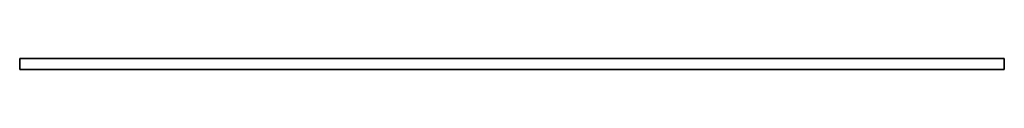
# Model space of a CAD drawing. Header units: millimetres. Extents: x 0 to 3000, y -16 to 16.
import ezdxf

# ---------------------------------------------------------------- set-up
doc = ezdxf.new("R2010")
doc.units = ezdxf.units.MM
doc.header["$LTSCALE"] = 10
doc.layers.add('3DD-cke-_BESCH_sich_laufhor_hilf', color=1, linetype='Continuous')
doc.layers.add('3DD-cke-_BESCH_sich_laufhor_hilf_wnz', color=1, linetype='Continuous')

msp = doc.modelspace()

# ---------------------------------------------------------------- linework, layer by layer
at = {"layer": '3DD-cke-_BESCH_sich_laufhor_hilf_wnz'}
msp.add_polyline3d([(0, 16.5, 0), (0, 16.5, 0), (0, 16.5, 0), (0, 16.5, 0), (0, 16.5, 0), (0, 16.5, 0), (0, -16.5, 0), (0, -16.5, -33), (0, 16.5, -33), (0, -16.5, -33), (3000, -16.5, -33), (3000, 16.5, -33), (3000, -16.5, -33), (3000, -16.5, 0), (3000, 16.5, 0), (3000, -16.5, 0), (0, -16.5, 0), (0, 16.5, 0), (0, 16.5, -33), (3000, 16.5, -33), (3000, 16.5, 0), (0, 16.5, 0)], dxfattribs=at)

# ---------------------------------------------------------------- meshes
at = {"layer": '3DD-cke-_BESCH_sich_laufhor_hilf'}
mesh = msp.add_polymesh((6, 3), dxfattribs=at)
for k, corner in enumerate([(3000, 16.5), (3000, -16.5), (3000, -16.5), (0, 16.5), (0, -16.5), (0, -16.5), (0, 16.5, -33), (0, -16.5, -33), (0, -16.5), (3000, 16.5, -33), (3000, -16.5, -33), (3000, -16.5), (3000, 16.5, -33), (3000, 16.5, -33), (3000, 16.5), (0, 16.5, -33), (0, 16.5, -33), (0, 16.5)]):
    mesh.set_mesh_vertex(divmod(k, 3), corner)

doc.saveas('drawing.dxf')
